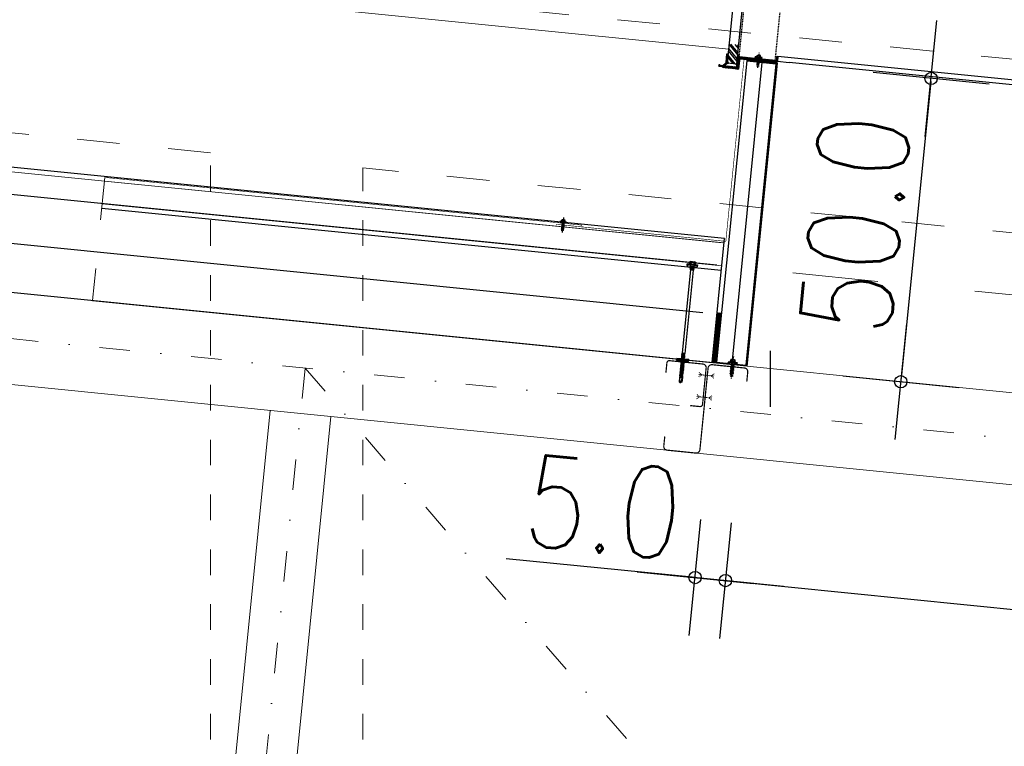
# Model space of a CAD drawing. Header units: millimetres. Extents: x 22865 to 60762, y -18816 to 15611.
# Tile 90 of 256: x 25012 to 25174, y 8745 to 8865. Entities that reach past the tile are written whole.
import ezdxf

# ---------------------------------------------------------------- set-up
doc = ezdxf.new("R2010")
doc.units = ezdxf.units.MM
for name, pattern in [('1_12', [3, 1, -1, 0, -1]), ('CENTER', [2, 1.25, -0.25, 0.25, -0.25]), ('DASHED', [15, 7, -8]), ('DASHED2', [0.375, 0.25, -0.125]), ('HIDDEN', [0.375, 0.25, -0.125])]:
    doc.linetypes.add(name, pattern=pattern)
for name, color, linetype in [('18', 1, 'Continuous'), ('18lp', 1, 'DASHED2'), ('25', 2, 'Continuous'), ('35', 3, 'Continuous'), ('_izol', 1, 'Continuous'), ('GR_018', 1, 'Continuous'), ('Hatch', 8, 'Continuous'), ('KONCEPCJA-NAWIERZCHNIE', 252, 'Continuous'), ('ocieplenie-welna', 240, 'Continuous'), ('plyty warstwowe PIR', 200, 'Continuous'), ('WYMIARY', 6, 'Continuous')]:
    doc.layers.add(name, color=color, linetype=linetype)
for name, color, linetype, lineweight in [('25lp', 2, 'DASHED2', 13), ('CIENKA', 1, 'Continuous', 13), ('projekt', 6, 'Continuous', 9)]:
    doc.layers.add(name, color=color, linetype=linetype, lineweight=lineweight)
doc.layers.add('OSIE SCIAN', color=151, linetype='Continuous', lineweight=18, plot=False)
doc.styles.add('1-100', font='simplex.shx', dxfattribs={"width": 0.8, "height": 15})
doc.linetypes.add('BATTING', pattern='A,0.0001,-0.1,[134,ltypeshp.shx,S=0.1,R=0,X=-0.1,Y=0],-0.2,[134,ltypeshp.shx,S=0.1,R=180,X=0.1,Y=0],-0.1', length=0.4001)
doc.dimstyles.new('1-100', dxfattribs={"dimscale": 0.5, "dimtxt": 100, "dimasz": 1, "dimexe": 0.18, "dimexo": 0.0625, "dimgap": 5, "dimtad": 1, "dimdec": 1, "dimzin": 0, "dimdsep": 46, "dimtxsty": '1-100', "dimblk1": 'K', "dimblk2": 'K', "dimsah": 1, "dimcen": 0.09, "dimse1": 1, "dimse2": 1, "dimadec": 0, "dimazin": 0, "dimtfac": 1, "dimtdec": 1, "dimtofl": 0, "dimtmove": 0, "dimatfit": 3, "dimldrblk": 'K', "dimfxl": 0, "dimtolj": 1, "dimtzin": 0, "dimarcsym": 0})

# ---------------------------------------------------------------- blocks, each defined once
blk = doc.blocks.new('lacznik_k')
at = {"layer": '25lp', "ltscale": 0.4}
for p, q in [((-3.6, 12.3), (0, 8)), ((0, 12.4), (0, -12.4)), ((3.6, 12.3), (0, 8)), ((-3.6, -12.3), (0, -8)), ((3.6, -12.3), (0, -8))]:
    blk.add_line(p, q, dxfattribs=at)
blk = doc.blocks.new('Śruba ze łbem sześciokątnym - 6 x80 mm bok')
at = {"layer": 'GR_018', "linetype": 'CENTER', "ltscale": 0.25}
blk.add_line((-21.5, 0), (40.3, 0), dxfattribs=at)
at = {"layer": 'GR_018', "linetype": 'Continuous'}
for p, q in [((-11.3, -4.2), (-11.3, 4.2)), ((-6.4, 4.6), (-10.8, 4.6)), ((-6.4, 2.3), (-10.8, 2.3)), ((-6.4, -5.1), (-6.4, 5.1)), ((-5.6, 5.5), (-5.9, 5.5)), ((-5.2, -5.1), (-5.2, 5.1)), ((-2.5, 9.2), (-3.7, 9.5)), ((-3.7, -9.5), (-3.7, 9.5)), ((-2.5, 9.2), (-2.5, -9.2)), ((0, 8.5), (-2.5, 8.5)), ((0, -8.5), (0, 8.5)), ((0, 2.2), (0.2, 2.2)), ((0.5, 3.5), (0.2, 2.2)), ((-6.4, -2.3), (-10.8, -2.3)), ((-6.4, -4.6), (-10.8, -4.6)), ((-5.6, -5.5), (-5.9, -5.5)), ((-2.5, -9.2), (-3.7, -9.5)), ((0, -8.5), (-2.5, -8.5))]:
    blk.add_line(p, q, dxfattribs=at)
at = {"layer": 'GR_018', "linetype": 'HIDDEN', "ltscale": 0.25}
for p, q in [((1, -2.2), (0.2, 2.2)), ((0.5, 3.5), (1.1, 2.2)), ((1.7, -3.5), (0.5, 3.5)), ((1.1, 2.2), (3, 2.2)), ((1.9, -2.2), (1.1, 2.2)), ((3.2, 3.5), (3, 2.2)), ((3.8, -2.2), (3, 2.2)), ((4.5, -3.5), (3.2, 3.5)), ((3.2, 3.5), (3.9, 2.2)), ((4.7, -2.2), (3.9, 2.2)), ((3.9, 2.2), (5.8, 2.2)), ((6, 3.5), (5.8, 2.2)), ((6.6, -2.2), (5.8, 2.2)), ((6, 3.5), (6.7, 2.2)), ((7.3, -3.5), (6, 3.5)), ((7.5, -2.2), (6.7, 2.2)), ((6.7, 2.2), (8.6, 2.2)), ((8.8, 3.5), (8.6, 2.2)), ((9.4, -2.2), (8.6, 2.2)), ((8.8, 3.5), (9.5, 2.2)), ((10.1, -3.5), (8.8, 3.5)), ((9.5, 2.2), (11.4, 2.2)), ((10.3, -2.2), (9.5, 2.2)), ((11.6, 3.5), (11.4, 2.2)), ((12.2, -2.2), (11.4, 2.2)), ((12.9, -3.5), (11.6, 3.5)), ((11.6, 3.5), (12.3, 2.2)), ((13.1, -2.2), (12.3, 2.2)), ((12.3, 2.2), (14.2, 2.2)), ((14.4, 3.5), (14.2, 2.2)), ((15, -2.2), (14.2, 2.2)), ((15.6, -3.5), (14.4, 3.5)), ((14.4, 3.5), (15.1, 2.2)), ((15.1, 2.2), (17, 2.2)), ((15.9, -2.2), (15.1, 2.2)), ((17.2, 3.5), (17, 2.2)), ((17.8, -2.2), (17, 2.2)), ((18.4, -3.5), (17.2, 3.5)), ((17.2, 3.5), (17.9, 2.2)), ((18.7, -2.2), (17.9, 2.2)), ((17.9, 2.2), (19.7, 2.2)), ((20, 3.5), (19.7, 2.2)), ((20.5, -2.2), (19.7, 2.2)), ((20, 3.5), (20.6, 2.2)), ((21.2, -3.5), (20, 3.5)), ((21.4, -2.2), (20.6, 2.2)), ((20.6, 2.2), (22.5, 2.2)), ((22.8, 3.5), (22.5, 2.2)), ((23.3, -2.2), (22.5, 2.2)), ((22.8, 3.5), (23.4, 2.2)), ((24, -3.5), (22.8, 3.5)), ((24.2, -2.2), (23.4, 2.2)), ((23.4, 2.2), (25.3, 2.2)), ((25.5, 3.5), (25.3, 2.2)), ((26.1, -2.2), (25.3, 2.2)), ((25.5, 3.5), (26.2, 2.2)), ((26.8, -3.5), (25.5, 3.5)), ((26.2, 2.2), (28.1, 2.2)), ((27, -2.2), (26.2, 2.2)), ((26.5, 2.2), (34.2, 2.2)), ((35.8, 0), (30.7, 2.2)), ((35.8, 0), (34.2, 2.2)), ((35.8, 0), (34.2, -2.2)), ((0, -2.2), (1, -2.2)), ((1.7, -3.5), (1, -2.2)), ((1.7, -3.5), (1.9, -2.2)), ((1.9, -2.2), (3.8, -2.2)), ((4.5, -3.5), (3.8, -2.2)), ((4.5, -3.5), (4.7, -2.2)), ((4.7, -2.2), (6.6, -2.2)), ((7.3, -3.5), (6.6, -2.2)), ((7.3, -3.5), (7.5, -2.2)), ((7.5, -2.2), (9.4, -2.2)), ((10.1, -3.5), (9.4, -2.2)), ((10.1, -3.5), (10.3, -2.2)), ((10.3, -2.2), (12.2, -2.2)), ((12.9, -3.5), (12.2, -2.2)), ((12.9, -3.5), (13.1, -2.2)), ((13.1, -2.2), (15, -2.2)), ((15.6, -3.5), (15, -2.2)), ((15.6, -3.5), (15.9, -2.2)), ((15.9, -2.2), (17.8, -2.2)), ((18.4, -3.5), (17.8, -2.2)), ((18.4, -3.5), (18.7, -2.2)), ((18.7, -2.2), (20.5, -2.2)), ((21.2, -3.5), (20.5, -2.2)), ((21.2, -3.5), (21.4, -2.2)), ((21.4, -2.2), (23.3, -2.2)), ((24, -3.5), (23.3, -2.2)), ((24, -3.5), (24.2, -2.2)), ((24.2, -2.2), (26.1, -2.2)), ((26.8, -3.5), (26.1, -2.2)), ((26.5, -2.2), (34.2, -2.2)), ((26.8, -3.5), (27, -2.2)), ((27, -2.2), (28.9, -2.2))]:
    blk.add_line(p, q, dxfattribs=at)
at = {"layer": 'GR_018', "linetype": 'Continuous'}
for centre, major_axis, start_param, end_param in [((-8.8, 3.5), (2.47, 0), 2.531707, 3.751478), ((-2.1, 0), (-9.23, 0), -0.312174, 0.312038), ((-10.8, 4.2), (-0.491, 0), -1.570796, 0), ((-5.9, 5.1), (-0.491, 0), -1.570796, 0), ((-5.6, 5.1), (-0.491, 0), 3.141593, 4.712389), ((36.6, 0), (-41.9, 0), -0.28188, -0.093088), ((-8.8, -3.5), (2.47, 0), 2.531707, 3.751478), ((-10.8, -4.2), (0.491, 0), 3.141593, 4.712389), ((-5.9, -5.1), (0.491, 0), 3.141593, 4.712389), ((-5.6, -5.1), (0.491, 0), 4.712389, 6.283185), ((36.6, 0), (41.9, 0), 3.234681, 3.423473)]:
    blk.add_ellipse(centre, major_axis=major_axis, ratio=0.814815, start_param=start_param, end_param=end_param, dxfattribs=at)
at = {"layer": 'GR_018', "linetype": 'HIDDEN', "ltscale": 0.25}
blk.add_ellipse((35.8, 13.6), major_axis=(16.7, 0), ratio=0.814815, start_param=4.129475, end_param=4.712389, dxfattribs=at)
blk = doc.blocks.new('K')
for p, q in [((0, -19.11), (0, 19.11)), ((-19.11, 0), (19.11, 0))]:
    blk.add_line(p, q)
blk.add_circle((0, 0), 2.02)
blk = doc.blocks.new('*D537')
at = {"layer": 'WYMIARY', "color": 0, "lineweight": -2}
blk.add_line((25128.41, 8772.43), (25624.94, 8722.78), dxfattribs=at)
at = {"layer": 'WYMIARY', "color": 0, "linetype": 'ByBlock', "lineweight": -2, "xscale": 0.5, "yscale": 0.5, "zscale": 0.5}
for p, rotation in [((25127.92, 8772.48), 174.2894068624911), ((25625.43, 8722.73), 354.2894068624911)]:
    blk.add_blockref('K', p, dxfattribs=dict(at, rotation=rotation))
at = {"layer": 'WYMIARY', "color": 0, "ltscale": 0.2, "insert": (25377.67, 8757.55), "char_height": 15, "attachment_point": 5, "rotation": 354.2894, "style": '1-100'}
blk.add_mtext('\\A1;500.0', dxfattribs=at)
blk = doc.blocks.new('*D538')
at = {"layer": 'WYMIARY', "color": 0, "lineweight": -2}
for p, q in [((25122.44, 8773.03), (25091.95, 8776.08)), ((25128.41, 8772.43), (25128.91, 8772.38))]:
    blk.add_line(p, q, dxfattribs=at)
at = {"layer": 'WYMIARY', "color": 0, "linetype": 'ByBlock', "lineweight": -2, "xscale": 0.5, "yscale": 0.5, "zscale": 0.5}
for p, rotation in [((25122.94, 8772.98), 354.2894068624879), ((25127.92, 8772.48), 174.2894068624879)]:
    blk.add_blockref('K', p, dxfattribs=dict(at, rotation=rotation))
at = {"layer": 'WYMIARY', "color": 0, "ltscale": 0.2, "insert": (25107.94, 8784.53), "char_height": 15, "attachment_point": 5, "rotation": 354.2894, "style": '1-100'}
blk.add_mtext('\\A1;5.0', dxfattribs=at)
blk = doc.blocks.new('*D540')
at = {"layer": 'WYMIARY', "color": 0, "lineweight": -2}
blk.add_line((25161.62, 8854.38), (25156.74, 8805.62), dxfattribs=at)
at = {"layer": 'WYMIARY', "color": 0, "linetype": 'ByBlock', "lineweight": -2, "xscale": 0.5, "yscale": 0.5, "zscale": 0.5}
for p, rotation in [((25161.67, 8854.88), 84.28940686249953), ((25156.69, 8805.12), 264.2894068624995)]:
    blk.add_blockref('K', p, dxfattribs=dict(at, rotation=rotation))
at = {"layer": 'WYMIARY', "color": 0, "ltscale": 0.2, "insert": (25149.23, 8831), "char_height": 15, "attachment_point": 5, "rotation": 84.2894, "style": '1-100'}
blk.add_mtext('\\A1;50.0', dxfattribs=at)
blk = doc.blocks.new('*D2030')
at = {"layer": 'projekt', "color": 0, "lineweight": -2, "ltscale": 0.2}
blk.add_line((27131.17, 11439.67), (23567.17, 11439.67), dxfattribs=at)
at = {"layer": 'projekt', "color": 0, "linetype": 'ByBlock', "lineweight": -2, "xscale": 0.5, "yscale": 0.5, "zscale": 0.5, "rotation": 180}
blk.add_blockref('K', (23566.67, 11439.67), dxfattribs=at)
at = {"layer": 'projekt', "color": 0, "linetype": 'ByBlock', "lineweight": -2, "xscale": 0.5, "yscale": 0.5, "zscale": 0.5}
blk.add_blockref('K', (27131.67, 11439.67), dxfattribs=at)
at = {"layer": 'projekt', "color": 0, "ltscale": 0.2, "insert": (25349.17, 11449.67), "char_height": 15, "attachment_point": 5, "style": '1-100'}
blk.add_mtext('\\A1;3565.0', dxfattribs=at)

msp = doc.modelspace()

# ---------------------------------------------------------------- hatches: boundary and pattern name
at = {"layer": 'Hatch'}
h = msp.add_hatch(dxfattribs=at)
h.set_pattern_fill('ANSI32', color=256, scale=0.1, angle=84.2894, style=0)
h.set_pattern_definition([(129.289407, (21018.9478, 5265.3213), (-0.73719433, -0.603159), []), (129.289407, (21018.9924, 5265.768), (-0.73719433, -0.603159), [])])
edge = h.paths.add_edge_path()
edge.add_line((25644, 8844.69), (25137.03, 8895.39))
edge.add_line((25137.03, 8895.39), (25136.87, 8893.84))
edge.add_line((25136.87, 8893.84), (25643.84, 8843.14))
h = msp.add_hatch(dxfattribs=at)
h.set_pattern_fill('ANSI31', color=256, angle=84.2894, style=0)
h.set_pattern_definition([(129.289407, (28533.75203, 6902.52469), (-0.0967446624, -0.0791547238), [])])
h.paths.add_polyline_path([(25130.14, 8858.54, 0.061321), (25130.14, 8858.55), (25130.12, 8858.71, 0.344151), (25130.07, 8858.75), (25130.06, 8858.75, 0.385314), (25130, 8858.71), (25129.91, 8858.27, 0.024922), (25129.91, 8858.26), (25129.81, 8857.27), (25129.61, 8857.29), (25129.6, 8857.19), (25129.8, 8857.17), (25129.77, 8856.82, -0.414214), (25129.71, 8856.78), (25129.16, 8856.83), (25129.14, 8856.64), (25129.89, 8856.56, 0.414214), (25129.95, 8856.6)])
h.paths.add_polyline_path([(25128.71, 8856.88), (25127.89, 8856.96, -0.668179), (25127.87, 8857.05), (25128.19, 8857.32, -0.198912), (25128.23, 8857.33), (25128.41, 8857.31), (25128.42, 8857.41), (25128.22, 8857.43), (25128.32, 8858.42, 0.024922), (25128.32, 8858.43), (25128.32, 8858.88, 0.385314), (25128.27, 8858.93), (25128.22, 8858.94, 0.414214), (25128.16, 8858.89), (25128.02, 8857.47, -0.198912), (25128, 8857.44), (25127.49, 8857.02, -0.198912), (25127.45, 8857), (25127.1, 8857.04, -0.198912), (25127.06, 8857.06), (25127, 8857.14, 0.198912), (25126.97, 8857.15), (25126.94, 8857.16, 0.414214), (25126.88, 8857.11), (25126.86, 8856.91, 0.414214), (25126.91, 8856.86), (25127.45, 8856.8), (25127.95, 8856.75), (25128.69, 8856.68)])
h = msp.add_hatch(dxfattribs=at)
h.set_pattern_fill('ANSI31', color=256, angle=354.2894, style=0)
h.set_pattern_definition([(39.289407, (28533.75203, 6902.52469), (-0.0791547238, 0.0967446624), [])])
h.paths.add_polyline_path([(25136.52, 8858.48), (25136.37, 8858.5), (25136.3, 8857.85), (25133.52, 8858.13), (25133.5, 8857.99), (25133.57, 8857.97), (25136.44, 8857.69)])
h.paths.add_polyline_path([(25133.09, 8858.17), (25132.71, 8858.21), (25130.13, 8858.47), (25129.95, 8856.6), (25129.94, 8856.56), (25129.29, 8856.62), (25129.28, 8856.52, -0.038626), (25129.32, 8856.47), (25130.08, 8856.39), (25130.27, 8858.3), (25133.07, 8858.02)])
h.paths.add_polyline_path([(25128.68, 8856.58), (25128.69, 8856.68), (25127.95, 8856.75), (25127.5, 8856.8), (25127.49, 8856.65), (25128.63, 8856.54, -0.038626)])
h = msp.add_hatch(dxfattribs=at)
h.set_pattern_fill('ANSI37', color=256, scale=0.5, angle=354.2894, style=0)
h.set_pattern_definition([(39.2894069, (28533.75203, 6902.52469), (-0.0395773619, 0.0483723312), []), (129.2894069, (28533.75203, 6902.52469), (-0.0483723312, -0.0395773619), [])])
h.paths.add_polyline_path([(25133.5, 8857.98), (25133.48, 8857.78), (25136.42, 8857.49), (25136.44, 8857.69)])
h.paths.add_polyline_path([(25133.05, 8857.82), (25133.07, 8858.02), (25130.41, 8858.29), (25130.39, 8858.09)])
h = msp.add_hatch(dxfattribs=at)
h.set_pattern_fill('ANSI38', color=256, scale=1.5, angle=354.2894, style=0)
h.set_pattern_definition([(39.289407, (25939.90868, 7741.23605), (-0.118732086, 0.145116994), []), (129.289407, (25939.90868, 7741.23605), (-0.382581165, 0.171501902), [0.46875, -0.28125])])
h.paths.add_polyline_path([(25125.77, 8808.37), (25126.38, 8808.31), (25127.19, 8816.38), (25126.58, 8816.44)])
h = msp.add_hatch(dxfattribs=at)
h.set_pattern_fill('ANSI38', color=256, scale=1.5, angle=174.2894, style=0)
h.set_pattern_definition([(219.289407, (24168.03488, 8512.97254), (0.118732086, -0.145116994), []), (309.289407, (24168.03488, 8512.97254), (0.382581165, -0.1715019), [0.46875, -0.28125])])
h.paths.add_polyline_path([(25119.92, 8808.94), (25119.89, 8808.64), (25121.88, 8808.44), (25121.91, 8808.74)])

# ---------------------------------------------------------------- linework, layer by layer
at = {"linetype": 'BATTING', "ltscale": 6}
msp.add_line((25133.9, 8857.5), (25128.96, 8808.05), dxfattribs=at)
at = {"layer": '18'}
for p, q in [((25130.13, 8858.47), (25136.3, 8857.85)), ((25121.65, 8824.25), (25121.6, 8824.12)), ((25121.62, 8824.44), (25121.61, 8824.35)), ((25122.15, 8824.3), (25121.61, 8824.35)), ((25122.19, 8824.08), (25121.61, 8824.14)), ((25122.16, 8824.38), (25121.62, 8824.44)), ((25121.94, 8824.41), (25122.48, 8824.35)), ((25121.95, 8824.48), (25122.48, 8824.43)), ((25122.06, 8824.82), (25122.03, 8824.49)), ((25122.07, 8824.39), (25122.48, 8824.35)), ((25122.2, 8823.82), (25122.07, 8823.78)), ((25122.77, 8823.79), (25122.07, 8823.78)), ((25122.21, 8823.98), (25122.09, 8823.94)), ((25122.44, 8823.95), (25122.09, 8823.94)), ((25122.09, 8823.94), (25122.09, 8823.93)), ((25122.09, 8823.93), (25122.2, 8823.86)), ((25122.43, 8823.93), (25122.09, 8823.93)), ((25122.16, 8824.38), (25122.15, 8824.3)), ((25122.18, 8824.84), (25122.87, 8824.77)), ((25122.2, 8824.35), (25122.18, 8824.16)), ((25122.18, 8824.16), (25122.73, 8824.1)), ((25122.18, 8824.16), (25122.23, 8824.11)), ((25122.2, 8824.16), (25122.19, 8824.08)), ((25122.19, 8824.08), (25122.22, 8824.08)), ((25122.43, 8823.88), (25122.2, 8823.86)), ((25122.2, 8823.86), (25122.2, 8823.82)), ((25122.65, 8823.85), (25122.2, 8823.82)), ((25122.23, 8824.11), (25122.21, 8823.98)), ((25122.44, 8824), (25122.21, 8823.98)), ((25122.22, 8824.83), (25122.23, 8824.79)), ((25122.23, 8824.79), (25122.8, 8824.73)), ((25122.23, 8824.11), (25122.67, 8824.06)), ((25122.29, 8824.79), (25122.25, 8824.45)), ((25122.44, 8824), (25122.43, 8823.88)), ((25122.48, 8824.43), (25123.02, 8824.37)), ((25122.48, 8824.35), (25122.88, 8824.31)), ((25122.48, 8824.35), (25123.01, 8824.3)), ((25122.67, 8824.06), (25122.65, 8823.85)), ((25122.65, 8823.85), (25122.77, 8823.79)), ((25122.73, 8824.1), (25122.67, 8824.06)), ((25122.67, 8824.03), (25122.7, 8824.03)), ((25122.73, 8824.1), (25122.7, 8824.03)), ((25122.7, 8824.01), (25123.28, 8823.95)), ((25122.75, 8824.75), (25122.71, 8824.4)), ((25122.75, 8824.3), (25122.73, 8824.1)), ((25122.77, 8823.79), (25122.77, 8823.78)), ((25122.79, 8824.32), (25122.78, 8824.23)), ((25122.78, 8824.23), (25123.33, 8824.18)), ((25122.79, 8824.32), (25123.33, 8824.27)), ((25122.82, 8824.77), (25122.8, 8824.73)), ((25122.98, 8824.72), (25122.94, 8824.4)), ((25123.27, 8824.09), (25123.28, 8823.95)), ((25123.33, 8824.27), (25123.33, 8824.18)), ((25122.17, 8823.54), (25120.79, 8809.8)), ((25122.61, 8823.41), (25121.24, 8809.77)), ((25122.75, 8823.61), (25122.05, 8823.6)), ((25122.06, 8823.61), (25122.05, 8823.6)), ((25122.05, 8823.6), (25122.17, 8823.54)), ((25122.18, 8823.65), (25122.06, 8823.61)), ((25122.75, 8823.63), (25122.06, 8823.61)), ((25122.07, 8823.78), (25122.07, 8823.76)), ((25122.77, 8823.78), (25122.07, 8823.76)), ((25122.07, 8823.76), (25122.18, 8823.7)), ((25122.62, 8823.58), (25122.17, 8823.54)), ((25122.64, 8823.74), (25122.18, 8823.7)), ((25122.18, 8823.7), (25122.18, 8823.65)), ((25122.64, 8823.69), (25122.18, 8823.65)), ((25122.62, 8823.53), (25122.41, 8823.46)), ((25122.73, 8823.47), (25122.41, 8823.46)), ((25122.73, 8823.45), (25122.41, 8823.45)), ((25122.41, 8823.45), (25122.61, 8823.41)), ((25122.73, 8823.45), (25122.61, 8823.41)), ((25122.75, 8823.61), (25122.62, 8823.58)), ((25122.62, 8823.58), (25122.62, 8823.53)), ((25122.62, 8823.53), (25122.73, 8823.47)), ((25122.77, 8823.78), (25122.64, 8823.74)), ((25122.64, 8823.74), (25122.64, 8823.69)), ((25122.64, 8823.69), (25122.75, 8823.63)), ((25122.73, 8823.47), (25122.73, 8823.45)), ((25122.75, 8823.63), (25122.75, 8823.61)), ((25120.77, 8809.33), (25120.69, 8809.29)), ((25121.25, 8809.32), (25120.69, 8809.29)), ((25121.25, 8809.31), (25120.69, 8809.28)), ((25120.69, 8809.29), (25120.69, 8809.28)), ((25120.69, 8809.28), (25120.76, 8809.24)), ((25120.79, 8809.49), (25120.71, 8809.46)), ((25121.27, 8809.48), (25120.71, 8809.46)), ((25121.26, 8809.47), (25120.71, 8809.44)), ((25120.71, 8809.46), (25120.71, 8809.44)), ((25120.71, 8809.44), (25120.78, 8809.4)), ((25121.28, 8809.63), (25120.72, 8809.61)), ((25120.73, 8809.62), (25120.72, 8809.61)), ((25120.72, 8809.61), (25120.8, 8809.56)), ((25121.28, 8809.65), (25120.73, 8809.62)), ((25120.8, 8809.65), (25120.73, 8809.62)), ((25120.79, 8809.8), (25120.74, 8809.78)), ((25121.06, 8809.78), (25120.74, 8809.78)), ((25121.06, 8809.78), (25120.74, 8809.77)), ((25120.74, 8809.78), (25120.74, 8809.77)), ((25120.74, 8809.77), (25120.81, 8809.72)), ((25121.17, 8809.28), (25120.76, 8809.24)), ((25120.78, 8809.4), (25120.77, 8809.33)), ((25121.18, 8809.37), (25120.77, 8809.33)), ((25121.19, 8809.44), (25120.78, 8809.4)), ((25121.06, 8809.78), (25120.79, 8809.8)), ((25120.8, 8809.56), (25120.79, 8809.49)), ((25121.19, 8809.53), (25120.79, 8809.49)), ((25120.81, 8809.72), (25120.8, 8809.65)), ((25121.21, 8809.69), (25120.8, 8809.65)), ((25121.2, 8809.6), (25120.8, 8809.56)), ((25121.06, 8809.78), (25120.81, 8809.72)), ((25121.06, 8809.78), (25121.24, 8809.77)), ((25121.17, 8809.28), (25121.16, 8809.21)), ((25121.25, 8809.31), (25121.17, 8809.28)), ((25121.19, 8809.44), (25121.18, 8809.37)), ((25121.18, 8809.37), (25121.25, 8809.32)), ((25121.2, 8809.6), (25121.19, 8809.53)), ((25121.19, 8809.53), (25121.27, 8809.48)), ((25121.26, 8809.47), (25121.19, 8809.44)), ((25121.28, 8809.63), (25121.2, 8809.6)), ((25121.24, 8809.77), (25121.21, 8809.69)), ((25121.21, 8809.69), (25121.28, 8809.65)), ((25121.25, 8809.32), (25121.25, 8809.31)), ((25121.27, 8809.48), (25121.26, 8809.47)), ((25121.28, 8809.65), (25121.28, 8809.63)), ((25120.61, 8807.71), (25120.53, 8807.67)), ((25121.09, 8807.7), (25120.53, 8807.67)), ((25121.09, 8807.69), (25120.53, 8807.66)), ((25120.53, 8807.67), (25120.53, 8807.66)), ((25120.53, 8807.66), (25120.6, 8807.61)), ((25120.63, 8807.87), (25120.55, 8807.84)), ((25121.1, 8807.86), (25120.55, 8807.84)), ((25121.1, 8807.85), (25120.55, 8807.82)), ((25120.55, 8807.84), (25120.55, 8807.82)), ((25120.55, 8807.82), (25120.62, 8807.78)), ((25120.64, 8808.03), (25120.56, 8808)), ((25121.12, 8808.02), (25120.56, 8808)), ((25121.12, 8808.01), (25120.56, 8807.98)), ((25120.56, 8808), (25120.56, 8807.98)), ((25120.56, 8808), (25120.56, 8807.98)), ((25120.56, 8807.98), (25120.63, 8807.94)), ((25121.14, 8808.19), (25120.58, 8808.16)), ((25120.66, 8808.19), (25120.58, 8808.16)), ((25121.13, 8808.17), (25120.58, 8808.15)), ((25120.58, 8808.16), (25120.58, 8808.15)), ((25120.58, 8808.15), (25120.65, 8808.1)), ((25120.68, 8808.35), (25120.6, 8808.32)), ((25121.15, 8808.35), (25120.6, 8808.32)), ((25121.15, 8808.34), (25120.6, 8808.31)), ((25120.6, 8808.32), (25120.6, 8808.31)), ((25120.6, 8808.31), (25120.67, 8808.26)), ((25121.01, 8807.66), (25120.6, 8807.61)), ((25120.69, 8808.52), (25120.61, 8808.48)), ((25121.17, 8808.51), (25120.61, 8808.48)), ((25121.17, 8808.5), (25120.61, 8808.47)), ((25120.61, 8808.48), (25120.61, 8808.47)), ((25120.61, 8808.48), (25120.61, 8808.47)), ((25120.61, 8808.47), (25120.68, 8808.42)), ((25120.62, 8807.78), (25120.61, 8807.71)), ((25121.02, 8807.75), (25120.61, 8807.71)), ((25121.02, 8807.82), (25120.62, 8807.78)), ((25120.71, 8808.68), (25120.63, 8808.65)), ((25121.18, 8808.67), (25120.63, 8808.65)), ((25121.18, 8808.66), (25120.63, 8808.63)), ((25120.63, 8808.65), (25120.63, 8808.63)), ((25120.63, 8808.63), (25120.7, 8808.59)), ((25121.04, 8807.98), (25120.63, 8807.94)), ((25120.63, 8807.94), (25120.63, 8807.87)), ((25121.03, 8807.91), (25120.63, 8807.87)), ((25121.2, 8808.82), (25120.64, 8808.8)), ((25120.65, 8808.81), (25120.64, 8808.8)), ((25120.64, 8808.8), (25120.71, 8808.75)), ((25120.65, 8808.1), (25120.64, 8808.03)), ((25121.05, 8808.07), (25120.64, 8808.03)), ((25120.72, 8808.84), (25120.65, 8808.81)), ((25121.2, 8808.83), (25120.65, 8808.81)), ((25121.06, 8808.14), (25120.65, 8808.1)), ((25121.22, 8809), (25120.66, 8808.97)), ((25120.74, 8809), (25120.66, 8808.97)), ((25121.22, 8808.98), (25120.66, 8808.96)), ((25120.66, 8808.97), (25120.66, 8808.96)), ((25120.66, 8808.97), (25120.66, 8808.96)), ((25120.66, 8808.96), (25120.73, 8808.91)), ((25120.67, 8808.26), (25120.66, 8808.19)), ((25121.07, 8808.23), (25120.66, 8808.19)), ((25121.07, 8808.3), (25120.67, 8808.26)), ((25120.76, 8809.16), (25120.68, 8809.13)), ((25121.23, 8809.16), (25120.68, 8809.13)), ((25121.23, 8809.15), (25120.68, 8809.12)), ((25120.68, 8809.13), (25120.68, 8809.12)), ((25120.68, 8809.12), (25120.75, 8809.07)), ((25121.09, 8808.47), (25120.68, 8808.42)), ((25120.68, 8808.42), (25120.68, 8808.35)), ((25121.08, 8808.39), (25120.68, 8808.35)), ((25120.7, 8808.59), (25120.69, 8808.52)), ((25121.1, 8808.56), (25120.69, 8808.52)), ((25121.1, 8808.63), (25120.7, 8808.59)), ((25121.12, 8808.79), (25120.71, 8808.75)), ((25120.71, 8808.75), (25120.71, 8808.68)), ((25121.11, 8808.72), (25120.71, 8808.68)), ((25120.73, 8808.91), (25120.72, 8808.84)), ((25121.13, 8808.88), (25120.72, 8808.84)), ((25121.14, 8808.95), (25120.73, 8808.91)), ((25120.75, 8809.07), (25120.74, 8809)), ((25121.15, 8809.04), (25120.74, 8809)), ((25121.15, 8809.11), (25120.75, 8809.07)), ((25120.76, 8809.24), (25120.76, 8809.16)), ((25121.16, 8809.21), (25120.76, 8809.16)), ((25121.01, 8807.66), (25121, 8807.58)), ((25121.09, 8807.69), (25121.01, 8807.66)), ((25121.1, 8807.85), (25121.02, 8807.82)), ((25121.02, 8807.82), (25121.02, 8807.75)), ((25121.02, 8807.75), (25121.09, 8807.7)), ((25121.04, 8807.98), (25121.03, 8807.91)), ((25121.03, 8807.91), (25121.1, 8807.86)), ((25121.12, 8808.01), (25121.04, 8807.98)), ((25121.06, 8808.14), (25121.05, 8808.07)), ((25121.05, 8808.07), (25121.12, 8808.02)), ((25121.13, 8808.17), (25121.06, 8808.14)), ((25121.15, 8808.34), (25121.07, 8808.3)), ((25121.07, 8808.3), (25121.07, 8808.23)), ((25121.07, 8808.23), (25121.14, 8808.19)), ((25121.09, 8808.47), (25121.08, 8808.39)), ((25121.08, 8808.39), (25121.15, 8808.35)), ((25121.17, 8808.5), (25121.09, 8808.47)), ((25121.09, 8807.7), (25121.09, 8807.69)), ((25121.18, 8808.66), (25121.1, 8808.63)), ((25121.1, 8808.63), (25121.1, 8808.56)), ((25121.1, 8808.56), (25121.17, 8808.51)), ((25121.1, 8807.86), (25121.1, 8807.85)), ((25121.12, 8808.79), (25121.11, 8808.72)), ((25121.11, 8808.72), (25121.18, 8808.67)), ((25121.2, 8808.82), (25121.12, 8808.79)), ((25121.12, 8808.02), (25121.12, 8808.01)), ((25121.14, 8808.95), (25121.13, 8808.88)), ((25121.13, 8808.88), (25121.2, 8808.83)), ((25121.14, 8808.19), (25121.13, 8808.17)), ((25121.22, 8808.98), (25121.14, 8808.95)), ((25121.23, 8809.15), (25121.15, 8809.11)), ((25121.15, 8809.11), (25121.15, 8809.04)), ((25121.15, 8809.04), (25121.22, 8809)), ((25121.15, 8808.35), (25121.15, 8808.34)), ((25121.16, 8809.21), (25121.23, 8809.16)), ((25121.17, 8808.51), (25121.17, 8808.5)), ((25121.18, 8808.67), (25121.18, 8808.66)), ((25121.2, 8808.83), (25121.2, 8808.82)), ((25121.22, 8809), (25121.22, 8808.98)), ((25121.23, 8809.16), (25121.23, 8809.15)), ((25120.45, 8806.08), (25120.37, 8806.05)), ((25120.93, 8806.08), (25120.37, 8806.05)), ((25120.92, 8806.07), (25120.37, 8806.04)), ((25120.37, 8806.05), (25120.37, 8806.04)), ((25120.37, 8806.04), (25120.44, 8805.99)), ((25120.94, 8806.23), (25120.38, 8806.2)), ((25120.39, 8806.22), (25120.38, 8806.2)), ((25120.38, 8806.2), (25120.46, 8806.16)), ((25120.46, 8806.25), (25120.39, 8806.22)), ((25120.94, 8806.24), (25120.39, 8806.22)), ((25120.48, 8806.41), (25120.4, 8806.38)), ((25120.96, 8806.4), (25120.4, 8806.38)), ((25120.96, 8806.39), (25120.4, 8806.36)), ((25120.4, 8806.38), (25120.4, 8806.36)), ((25120.4, 8806.36), (25120.47, 8806.32)), ((25120.97, 8806.57), (25120.42, 8806.54)), ((25120.5, 8806.57), (25120.42, 8806.54)), ((25120.97, 8806.55), (25120.42, 8806.53)), ((25120.42, 8806.54), (25120.42, 8806.53)), ((25120.42, 8806.53), (25120.49, 8806.48)), ((25120.99, 8806.73), (25120.43, 8806.7)), ((25120.51, 8806.73), (25120.43, 8806.7)), ((25120.99, 8806.71), (25120.43, 8806.69)), ((25120.43, 8806.7), (25120.43, 8806.69)), ((25120.43, 8806.69), (25120.5, 8806.64)), ((25120.85, 8806.03), (25120.44, 8805.99)), ((25120.53, 8806.89), (25120.45, 8806.86)), ((25121.01, 8806.89), (25120.45, 8806.86)), ((25121, 8806.88), (25120.45, 8806.85)), ((25120.45, 8806.86), (25120.45, 8806.85)), ((25120.45, 8806.85), (25120.52, 8806.8)), ((25120.46, 8806.16), (25120.45, 8806.08)), ((25120.85, 8806.13), (25120.45, 8806.08)), ((25120.47, 8806.32), (25120.46, 8806.25)), ((25120.87, 8806.29), (25120.46, 8806.25)), ((25120.86, 8806.2), (25120.46, 8806.16)), ((25120.55, 8807.06), (25120.47, 8807.03)), ((25121.02, 8807.05), (25120.47, 8807.03)), ((25121.02, 8807.04), (25120.47, 8807.01)), ((25120.47, 8807.03), (25120.47, 8807.01)), ((25120.47, 8807.01), (25120.54, 8806.97)), ((25120.88, 8806.36), (25120.47, 8806.32)), ((25120.56, 8807.22), (25120.48, 8807.19)), ((25121.04, 8807.21), (25120.48, 8807.19)), ((25121.04, 8807.2), (25120.48, 8807.17)), ((25120.48, 8807.19), (25120.48, 8807.17)), ((25120.48, 8807.17), (25120.55, 8807.13)), ((25120.49, 8806.48), (25120.48, 8806.41)), ((25120.89, 8806.45), (25120.48, 8806.41)), ((25120.89, 8806.52), (25120.49, 8806.48)), ((25121.05, 8807.38), (25120.5, 8807.35)), ((25120.58, 8807.38), (25120.5, 8807.35)), ((25121.05, 8807.36), (25120.5, 8807.34)), ((25120.5, 8807.35), (25120.5, 8807.34)), ((25120.5, 8807.34), (25120.57, 8807.29)), ((25120.91, 8806.68), (25120.5, 8806.64)), ((25120.5, 8806.64), (25120.5, 8806.57)), ((25120.9, 8806.61), (25120.5, 8806.57)), ((25121.07, 8807.52), (25120.51, 8807.5)), ((25120.52, 8807.51), (25120.51, 8807.5)), ((25120.51, 8807.5), (25120.59, 8807.45)), ((25120.52, 8806.8), (25120.51, 8806.73)), ((25120.92, 8806.77), (25120.51, 8806.73)), ((25120.59, 8807.54), (25120.52, 8807.51)), ((25121.07, 8807.54), (25120.52, 8807.51)), ((25120.93, 8806.85), (25120.52, 8806.8)), ((25120.54, 8806.97), (25120.53, 8806.89)), ((25120.94, 8806.94), (25120.53, 8806.89)), ((25120.94, 8807.01), (25120.54, 8806.97)), ((25120.96, 8807.17), (25120.55, 8807.13)), ((25120.55, 8807.13), (25120.55, 8807.06)), ((25120.95, 8807.1), (25120.55, 8807.06)), ((25120.57, 8807.29), (25120.56, 8807.22)), ((25120.97, 8807.26), (25120.56, 8807.22)), ((25120.97, 8807.33), (25120.57, 8807.29)), ((25120.59, 8807.45), (25120.58, 8807.38)), ((25120.98, 8807.42), (25120.58, 8807.38)), ((25120.6, 8807.61), (25120.59, 8807.54)), ((25121, 8807.58), (25120.59, 8807.54)), ((25120.99, 8807.49), (25120.59, 8807.45)), ((25120.85, 8806.03), (25120.84, 8805.96)), ((25120.86, 8806.2), (25120.85, 8806.13)), ((25120.85, 8806.13), (25120.93, 8806.08)), ((25120.92, 8806.07), (25120.85, 8806.03)), ((25120.94, 8806.23), (25120.86, 8806.2)), ((25120.88, 8806.36), (25120.87, 8806.29)), ((25120.87, 8806.29), (25120.94, 8806.24)), ((25120.96, 8806.39), (25120.88, 8806.36)), ((25120.97, 8806.55), (25120.89, 8806.52)), ((25120.89, 8806.52), (25120.89, 8806.45)), ((25120.89, 8806.45), (25120.96, 8806.4)), ((25120.91, 8806.68), (25120.9, 8806.61)), ((25120.9, 8806.61), (25120.97, 8806.57)), ((25120.99, 8806.71), (25120.91, 8806.68)), ((25120.93, 8806.85), (25120.92, 8806.77)), ((25120.92, 8806.77), (25120.99, 8806.73)), ((25120.93, 8806.08), (25120.92, 8806.07)), ((25121, 8806.88), (25120.93, 8806.85)), ((25121.02, 8807.04), (25120.94, 8807.01)), ((25120.94, 8807.01), (25120.94, 8806.94)), ((25120.94, 8806.94), (25121.01, 8806.89)), ((25120.94, 8806.24), (25120.94, 8806.23)), ((25120.96, 8807.17), (25120.95, 8807.1)), ((25120.95, 8807.1), (25121.02, 8807.05)), ((25121.04, 8807.2), (25120.96, 8807.17)), ((25120.96, 8806.4), (25120.96, 8806.39)), ((25121.05, 8807.36), (25120.97, 8807.33)), ((25120.97, 8807.33), (25120.97, 8807.26)), ((25120.97, 8807.26), (25121.04, 8807.21)), ((25120.97, 8806.57), (25120.97, 8806.55)), ((25120.99, 8807.49), (25120.98, 8807.42)), ((25120.98, 8807.42), (25121.05, 8807.38)), ((25121.07, 8807.52), (25120.99, 8807.49)), ((25120.99, 8806.73), (25120.99, 8806.71)), ((25121, 8807.58), (25121.07, 8807.54)), ((25121.01, 8806.89), (25121, 8806.88)), ((25121.02, 8807.05), (25121.02, 8807.04)), ((25121.04, 8807.21), (25121.04, 8807.2)), ((25121.05, 8807.38), (25121.05, 8807.36)), ((25121.07, 8807.54), (25121.07, 8807.52)), ((25120.39, 8805.83), (25120.32, 8805.1)), ((25120.32, 8805.1), (25120.49, 8804.98)), ((25120.43, 8805.88), (25120.39, 8805.83)), ((25120.39, 8805.83), (25120.85, 8805.79)), ((25120.44, 8805.99), (25120.43, 8805.88)), ((25120.43, 8805.88), (25120.83, 8805.84)), ((25120.82, 8805.71), (25120.47, 8804.99)), ((25120.49, 8804.98), (25120.59, 8804.97)), ((25120.84, 8805.96), (25120.55, 8805.9)), ((25120.91, 8805.92), (25120.55, 8805.9)), ((25120.55, 8805.9), (25120.83, 8805.87)), ((25120.91, 8805.9), (25120.55, 8805.9)), ((25120.78, 8805.05), (25120.59, 8804.97)), ((25120.85, 8805.79), (25120.78, 8805.05)), ((25120.91, 8805.9), (25120.83, 8805.87)), ((25120.83, 8805.87), (25120.83, 8805.84)), ((25120.83, 8805.84), (25120.85, 8805.79)), ((25120.84, 8805.96), (25120.91, 8805.92)), ((25120.91, 8805.92), (25120.91, 8805.9))]:
    msp.add_line(p, q, dxfattribs=at)
for centre, major_axis, start_param, end_param in [((25121.55, 8824.28), (-0.0995, 0.01), 2.96706, 4.151329), ((25121.95, 8824.44), (-0.0398, 0.004), 4.712389, 7.853982), ((25122.01, 8824.49), (-0.0199, 0.002), 1.570796, 3.141593), ((25122.16, 8824.65), (-0.204, 0.02), 4.114489, 5.310289), ((25122.17, 8824.36), (0.0299, -0.003), 0, 1.570796), ((25122.45, 8824.11), (0.763, -0.076), 1.265014, 1.876579), ((25122.85, 8824.58), (-0.204, 0.02), 4.114489, 5.310289), ((25122.78, 8824.3), (0.0299, -0.003), 1.570796, 3.141593), ((25122.96, 8824.4), (-0.0199, 0.002), 0, 1.570796), ((25123.01, 8824.34), (-0.0398, 0.004), 1.570796, 4.712389), ((25123.37, 8824.1), (-0.0995, 0.01), 5.273449, 6.457718), ((25122.41, 8823.45), (-0.0074, 0.00074), 5.160513, 7.853982), ((25120.45, 8804.96), (-0.202, 0.02), 4.397225, 5.53317), ((25120.83, 8805.7), (-0.0149, 0.0015), 3.141593, 5.964476)]:
    msp.add_ellipse(centre, major_axis=major_axis, ratio=0.9, start_param=start_param, end_param=end_param, dxfattribs=at)
at = {"layer": '18lp', "ltscale": 0.7}
msp.add_lwpolyline([(25133.37, 8890.87), (25130.13, 8858.47), (25136.1, 8857.87), (25139.34, 8890.27)], dxfattribs=at)
at = {"layer": '25', "color": 0}
msp.add_line((25131.42, 8857.75), (25126.47, 8808.3), dxfattribs=at)
at = {"layer": '25'}
for p, q in [((25131.43, 8857.9), (25131.42, 8857.75)), ((25131.42, 8857.75), (25136.24, 8857.27)), ((25131.43, 8857.9), (25136.41, 8857.4)), ((25131.3, 8807.81), (25136.24, 8857.27)), ((25136.41, 8857.4), (25131.43, 8807.65)), ((25126.47, 8808.3), (25126.46, 8808.15)), ((25131.43, 8807.65), (25126.46, 8808.15)), ((25126.47, 8808.3), (25131.3, 8807.81))]:
    msp.add_line(p, q, dxfattribs=at)
at = {"layer": '35', "ltscale": 50, "const_width": 0.1}
for points in [[(25130.84, 8856.73), (25130.96, 8857.88, -0.414214), (25131.06, 8857.97), (25135.98, 8857.48)], [(25100.12, 8830.94), (25127.88, 8828.16, 0.414214), (25127.99, 8828.25), (25130.84, 8856.73)], [(25104.43, 8830.51), (25104.29, 8830.78, 0.240142), (25104.22, 8830.83), (25026.08, 8838.64)]]:
    msp.add_lwpolyline(points, format="xyb", dxfattribs=at)
at = {"layer": '35', "ltscale": 0.55, "const_width": 0.2}
for points in [[(25122.13, 8801.2), (25123.72, 8801.04, 0.414214), (25124.16, 8801.4), (25124.75, 8807.37, 0.414214), (25124.22, 8808.02), (25118.74, 8808.57, 0.414214), (25118.31, 8808.21), (25118.15, 8806.62)], [(25123.73, 8793.99), (25125.07, 8807.37, -0.414214), (25125.72, 8807.91), (25131.05, 8807.37, -0.414214), (25131.58, 8806.72), (25131.42, 8805.13)], [(25117.96, 8796.13), (25117.8, 8794.54, 0.414214), (25118.34, 8793.89), (25123.07, 8793.41, 0.414214), (25123.72, 8793.95), (25123.73, 8793.99)]]:
    msp.add_lwpolyline(points, format="xyb", dxfattribs=at)
at = {"layer": 'CIENKA', "color": 251, "linetype": 'DASHED'}
for p, q in [((26266.43, 8748.9), (24466.43, 8928.9)), ((25043.43, 8842.7), (24466.58, 8900.39)), ((25641.43, 8782.9), (25068.43, 8840.2))]:
    msp.add_line(p, q, dxfattribs=at)
at = {"layer": 'CIENKA', "color": 9}
for p, q in [((25128.45, 8859.7), (24476.43, 8924.9)), ((25127.38, 8827.91), (24466.43, 8894)), ((26256.43, 8680.08), (24466.43, 8859.08)), ((25127.69, 8827.88), (25026.02, 8838.05)), ((25628.95, 8757.9), (25131.43, 8807.65)), ((25053.21, 8800.4), (25040.77, 8676.02)), ((25063.16, 8799.4), (25050.72, 8675.02))]:
    msp.add_line(p, q, dxfattribs=at)
at = {"layer": 'CIENKA', "color": 251, "linetype": 'DASHED', "ltscale": 0.6}
for p, q in [((25043.43, 8575.4), (25043.43, 8842.7)), ((25068.43, 8575.4), (25068.43, 8840.2))]:
    msp.add_line(p, q, dxfattribs=at)
at = {"layer": 'CIENKA', "color": 2, "linetype": 'DASHED'}
msp.add_line((25026.08, 8838.64), (25024.06, 8818.44), dxfattribs=at)
at = {"layer": 'Hatch', "linetype": 'Continuous'}
for p, q in [((25129.85, 8857.67), (25128.42, 8859.43)), ((25129.89, 8858.03), (25128.45, 8859.78)), ((25129.96, 8858.73), (25128.52, 8860.48)), ((25129.99, 8859.08), (25128.82, 8860.52)), ((25130.06, 8859.79), (25129.52, 8860.45)), ((25130.1, 8860.14), (25129.87, 8860.41)), ((25129.16, 8857.34), (25128.31, 8858.37)), ((25129.51, 8857.3), (25128.35, 8858.72)), ((25128.46, 8857.41), (25128.24, 8857.67))]:
    msp.add_line(p, q, dxfattribs=at)
at = {"layer": 'Hatch'}
for p, q in [((25128.54, 8856.69), (25128.38, 8856.56)), ((25128.41, 8856.91), (25128.59, 8856.69)), ((25128.72, 8856.68), (25128.56, 8856.54)), ((25128.58, 8856.89), (25128.76, 8856.67)), ((25128.9, 8856.66), (25128.73, 8856.53)), ((25128.76, 8856.87), (25128.94, 8856.66)), ((25129.07, 8856.64), (25128.91, 8856.51)), ((25128.94, 8856.86), (25129.12, 8856.64)), ((25129.25, 8856.62), (25129.08, 8856.49)), ((25129.42, 8856.61), (25129.26, 8856.47)), ((25119.92, 8808.94), (25119.89, 8808.64)), ((25119.89, 8808.64), (25121.88, 8808.44)), ((25121.91, 8808.74), (25119.92, 8808.94)), ((25121.88, 8808.44), (25121.91, 8808.74))]:
    msp.add_line(p, q, dxfattribs=at)
at = {"layer": 'Hatch', "color": 0}
msp.add_line((25125.73, 8808.27), (25127.76, 8828.62), dxfattribs=at)
at = {"layer": 'Hatch', "color": 6}
msp.add_lwpolyline([(25131.49, 8890.17), (25128.22, 8857.43), (25129.81, 8857.27), (25133.09, 8890.01)], dxfattribs=at)
at = {"layer": 'Hatch'}
for points in [[(25129.09, 8856.64), (25127.95, 8856.75), (25127.45, 8856.8), (25126.91, 8856.86, -0.414214), (25126.86, 8856.91), (25126.88, 8857.11, -0.414214), (25126.94, 8857.16), (25126.97, 8857.15, -0.198912), (25127, 8857.14), (25127.06, 8857.06, 0.198912), (25127.1, 8857.04), (25127.45, 8857, 0.198912), (25127.49, 8857.02), (25128, 8857.44, 0.198912), (25128.02, 8857.47), (25128.16, 8858.89, -0.414214), (25128.22, 8858.94), (25128.27, 8858.93, -0.385314), (25128.32, 8858.88), (25128.32, 8858.43, -0.024922), (25128.32, 8858.42), (25128.22, 8857.43), (25128.42, 8857.41), (25128.41, 8857.31), (25128.23, 8857.33, 0.198912), (25128.19, 8857.32), (25127.87, 8857.05, 0.668179), (25127.89, 8856.96), (25129.11, 8856.84)], [(25129.11, 8856.84), (25129.71, 8856.78, 0.414214), (25129.77, 8856.82), (25129.8, 8857.17), (25129.6, 8857.19), (25129.61, 8857.29), (25129.81, 8857.27), (25129.91, 8858.26, -0.024922), (25129.91, 8858.27), (25130, 8858.71, -0.385314), (25130.06, 8858.75), (25130.07, 8858.75, -0.344151), (25130.12, 8858.71), (25130.14, 8858.55, -0.061321), (25130.14, 8858.54), (25129.95, 8856.6, -0.414214), (25129.89, 8856.56), (25129.09, 8856.64)]]:
    msp.add_lwpolyline(points, format="xyb", dxfattribs=at)
for points in [[(25128.32, 8858.43), (25128.22, 8857.43), (25129.81, 8857.27), (25129.91, 8858.27)], [(25133.07, 8858.02), (25130.27, 8858.3), (25130.08, 8856.39), (25128.99, 8856.5)], [(25129.09, 8856.64), (25129.94, 8856.56), (25130.13, 8858.47), (25136.3, 8857.85), (25136.37, 8858.5), (25136.52, 8858.48), (25136.44, 8857.69), (25133.5, 8857.98)], [(25133.07, 8858.02), (25130.41, 8858.29), (25130.39, 8858.09), (25133.05, 8857.82)], [(25634.18, 8808.72), (25136.52, 8858.48), (25136.44, 8857.69), (25138.36, 8857.49)], [(25128.99, 8856.5), (25127.49, 8856.65), (25127.5, 8856.8), (25129.09, 8856.64)], [(25640.12, 8807.32), (25138.36, 8857.49)]]:
    msp.add_lwpolyline(points, dxfattribs=at)
msp.add_lwpolyline([(25126.38, 8808.31), (25125.77, 8808.37), (25126.58, 8816.44), (25127.19, 8816.38)], close=True, dxfattribs=at)
at = {"layer": 'KONCEPCJA-NAWIERZCHNIE', "color": 2}
msp.add_line((25135.24, 8810.19), (25135.24, 8801.02), dxfattribs=at)
at = {"layer": 'ocieplenie-welna', "linetype": 'BATTING', "ltscale": 18}
msp.add_line((25124.22, 8816.41), (24466.43, 8882.19), dxfattribs=at)
at = {"layer": 'OSIE SCIAN', "color": 250, "linetype": '1_12', "lineweight": 15, "ltscale": 5}
for p, q in [((26232.18, 8690.04), (24467.18, 8866.54)), ((25058.93, 8807.36), (25045.25, 8670.55)), ((25058.93, 8807.36), (25190.25, 8656.05))]:
    msp.add_line(p, q, dxfattribs=at)
at = {"layer": 'plyty warstwowe PIR', "lineweight": -2}
for p, q in [((25127.76, 8828.62), (24468.47, 8894.55)), ((25126.48, 8824.23), (24468.02, 8890.07)), ((25126.46, 8808.15), (24466.43, 8874.15))]:
    msp.add_line(p, q, dxfattribs=at)
at = {"layer": 'projekt', "color": 3, "lineweight": 15, "ltscale": 0.02}
for p, q in [((25127.23, 8823.35), (25025.57, 8833.52)), ((25127.24, 8823.4), (25025.58, 8833.57)), ((25127.24, 8823.4), (25025.58, 8833.57)), ((25127.31, 8824.14), (25025.65, 8834.31)), ((25125.73, 8808.27), (25024.06, 8818.44)), ((25125.72, 8808.22), (25024.06, 8818.39)), ((25125.73, 8808.27), (25125.72, 8808.22))]:
    msp.add_line(p, q, dxfattribs=at)
at = {"layer": 'projekt', "color": 1, "linetype": 'DASHED', "lineweight": 15, "ltscale": 2}
msp.add_line((25630.54, 8773.82), (25132.88, 8823.59), dxfattribs=at)

# ---------------------------------------------------------------- block references
at = {"zscale": 0.1, "rotation": 264.2894068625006}
for p, xscale, yscale in [((25133.34, 8858.21), 0.03999999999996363, 0.06000000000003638), ((25101.28, 8831.22), 0.03999999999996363, 0.06000000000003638), ((25129.1, 8808.05), 0.06000000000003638, 0.07999999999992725)]:
    msp.add_blockref('Śruba ze łbem sześciokątnym - 6 x80 mm bok', p, dxfattribs=dict(at, xscale=xscale, yscale=yscale))
at = {"layer": '_izol', "yscale": 0.1, "zscale": 0.1, "rotation": 264.2894068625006}
for p, xscale in [((25124.8, 8806.17), -0.1), ((25124.44, 8802.56), 0.1)]:
    msp.add_blockref('lacznik_k', p, dxfattribs=dict(at, xscale=xscale))

# ---------------------------------------------------------------- dimensions: what is measured, and where the dimension line sits
at = {"layer": 'projekt', "color": 5, "ltscale": 0.2}
dim = msp.add_linear_dim(base=(23566.67, 11439.67), p1=(27131.67, 6344.06), p2=(23566.67, 6344.06), dimstyle='1-100', dxfattribs=at)
dim.commit()
dim.dimension.update_dxf_attribs({"geometry": '*D2030', "text_midpoint": (25349.17, 11449.67)})
at = {"layer": 'WYMIARY'}
for p1, p2, distance, picture, middle in [((25136.41, 8857.4), (25131.43, 8807.65), 25.39, '*D540', (25149.23, 8831)), ((25132.23, 8815.6), (25629.75, 8765.85), -43.34, '*D537', (25377.67, 8757.55)), ((25131.58, 8809.13), (25126.6, 8809.63), 36.83, '*D538', (25107.94, 8784.53))]:
    dim = msp.add_aligned_dim(p1=p1, p2=p2, distance=distance, dimstyle='1-100', override={"dimtxsty": '1-100', "dimldrblk": 'K'}, dxfattribs=at)
    dim.commit()
    dim.dimension.update_dxf_attribs({"geometry": picture, "text_midpoint": middle})

doc.saveas('drawing.dxf')
